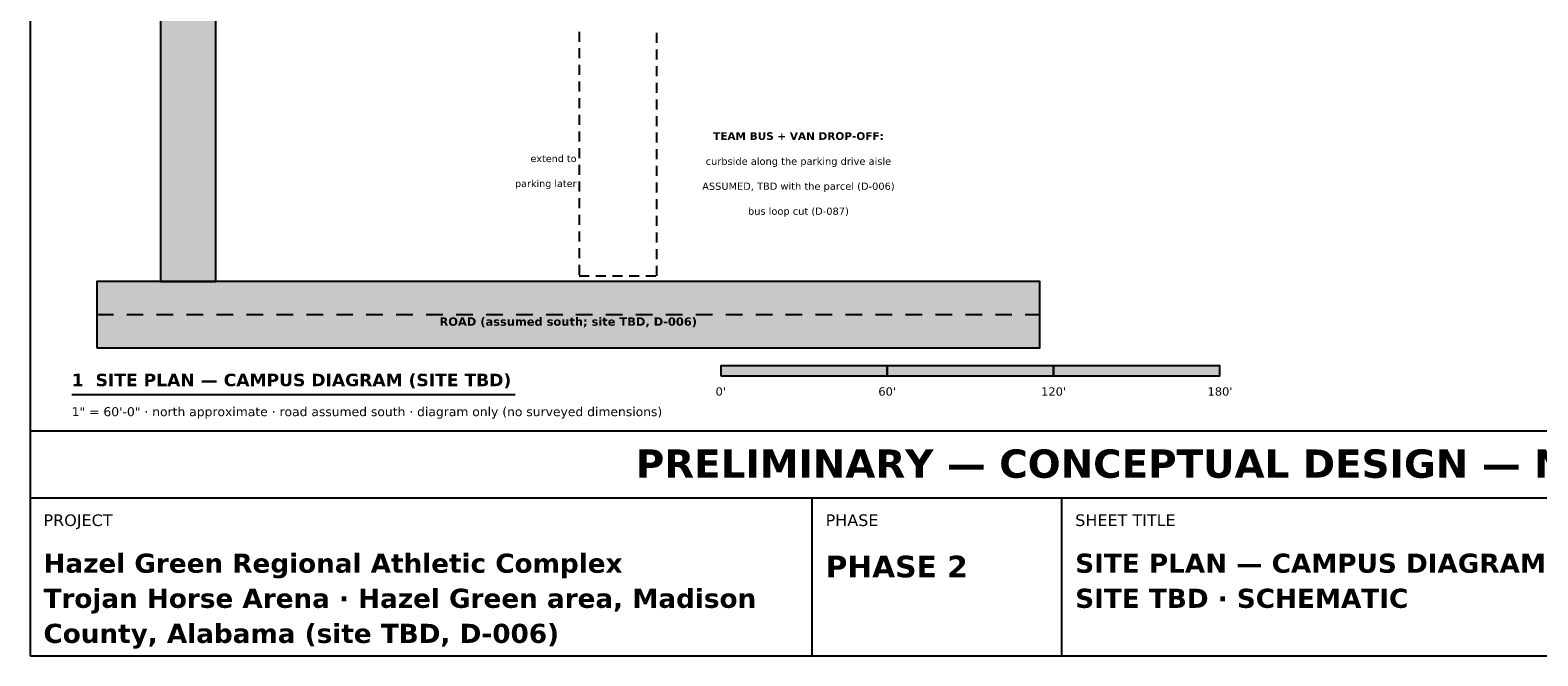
# Model space of a CAD drawing. Header units: inches. Extents: x 0.5 to 16.5, y 0.5 to 10.5.
# Tile 1 of 3: x 0.5 to 9.6, y 0.5 to 4.3. Entities that reach past the tile are written whole.
import ezdxf
from ezdxf.enums import TextEntityAlignment as Align

# ---------------------------------------------------------------- set-up
doc = ezdxf.new("R2010")
doc.units = ezdxf.units.IN
doc.header["$MEASUREMENT"] = 0
for name, color, linetype in [('A-ANNO-DIMS', 7, 'Continuous'), ('A-ANNO-TEXT', 7, 'Continuous'), ('A-AREA-OPEN', 7, 'Continuous'), ('C-SITE', 7, 'Continuous'), ('G-ANNO-TTLB', 7, 'Continuous')]:
    doc.layers.add(name, color=color, linetype=linetype)
doc.styles.add('KS-BOLD', font='DejaVuSans-Bold.ttf')
doc.styles.add('KS-REG', font='DejaVuSans.ttf')

msp = doc.modelspace()

# ---------------------------------------------------------------- hatches: boundary and pattern name
at = {"layer": 'A-ANNO-DIMS', "true_color": 0x000000}
for points in [[(4.65, 2.1833), (5.65, 2.1833), (5.65, 2.2433), (4.65, 2.2433)], [(6.65, 2.1833), (7.65, 2.1833), (7.65, 2.2433), (6.65, 2.2433)]]:
    msp.add_hatch(color=7, dxfattribs=at).paths.add_polyline_path(points)
at = {"layer": 'A-ANNO-DIMS', "true_color": 0xffffff}
msp.add_hatch(color=7, dxfattribs=at).paths.add_polyline_path([(5.65, 2.1833), (6.65, 2.1833), (6.65, 2.2433), (5.65, 2.2433)])
at = {"layer": 'C-SITE', "true_color": 0xdadada}
msp.add_hatch(color=7, dxfattribs=at).paths.add_polyline_path([(1.2833, 2.75), (1.6167, 2.75), (1.6167, 9.8833), (3.0167, 9.8833), (3.0167, 10.15), (1.2833, 10.15)])
at = {"layer": 'C-SITE', "true_color": 0xc9c9c9}
msp.add_hatch(color=7, dxfattribs=at).paths.add_polyline_path([(0.9, 2.35), (6.5667, 2.35), (6.5667, 2.75), (0.9, 2.75)])

# ---------------------------------------------------------------- linework, layer by layer
at = {"layer": 'A-ANNO-DIMS'}
for points in [[(4.65, 2.1833), (5.65, 2.1833), (5.65, 2.2433), (4.65, 2.2433)], [(5.65, 2.1833), (6.65, 2.1833), (6.65, 2.2433), (5.65, 2.2433)], [(6.65, 2.1833), (7.65, 2.1833), (7.65, 2.2433), (6.65, 2.2433)]]:
    msp.add_lwpolyline(points, close=True, dxfattribs=at)
at = {"layer": 'A-ANNO-TEXT'}
msp.add_line((0.75, 2.07), (3.4149, 2.07), dxfattribs=at)
at = {"layer": 'A-AREA-OPEN'}
for p, q in [((3.8, 4.25), (3.8, 4.19)), ((4.2667, 4.1833), (4.2667, 4.2433)), ((3.8, 4.15), (3.8, 4.09)), ((4.2667, 4.0833), (4.2667, 4.1433)), ((3.8, 4.05), (3.8, 3.99)), ((4.2667, 3.9833), (4.2667, 4.0433)), ((3.8, 3.95), (3.8, 3.89)), ((4.2667, 3.8833), (4.2667, 3.9433)), ((3.8, 3.85), (3.8, 3.79)), ((4.2667, 3.7833), (4.2667, 3.8433)), ((3.8, 3.75), (3.8, 3.69)), ((4.2667, 3.6833), (4.2667, 3.7433)), ((3.8, 3.65), (3.8, 3.59)), ((4.2667, 3.5833), (4.2667, 3.6433)), ((3.8, 3.55), (3.8, 3.49)), ((4.2667, 3.4833), (4.2667, 3.5433)), ((3.8, 3.45), (3.8, 3.39)), ((4.2667, 3.3833), (4.2667, 3.4433)), ((3.8, 3.35), (3.8, 3.29)), ((4.2667, 3.2833), (4.2667, 3.3433)), ((3.8, 3.25), (3.8, 3.19)), ((4.2667, 3.1833), (4.2667, 3.2433)), ((3.8, 3.15), (3.8, 3.09)), ((4.2667, 3.0833), (4.2667, 3.1433)), ((3.8, 3.05), (3.8, 2.99)), ((4.2667, 2.9833), (4.2667, 3.0433)), ((3.8, 2.95), (3.8, 2.89)), ((4.2667, 2.8833), (4.2667, 2.9433)), ((3.8, 2.85), (3.8, 2.79)), ((4.2667, 2.7833), (4.2667, 2.8433)), ((3.8, 2.7833), (3.86, 2.7833)), ((3.9, 2.7833), (3.96, 2.7833)), ((4, 2.7833), (4.06, 2.7833)), ((4.1, 2.7833), (4.16, 2.7833)), ((4.2, 2.7833), (4.26, 2.7833))]:
    msp.add_line(p, q, dxfattribs=at)
at = {"layer": 'C-SITE'}
for p, q in [((0.9, 2.55), (1, 2.55)), ((1.08, 2.55), (1.18, 2.55)), ((1.26, 2.55), (1.36, 2.55)), ((1.44, 2.55), (1.54, 2.55)), ((1.62, 2.55), (1.72, 2.55)), ((1.8, 2.55), (1.9, 2.55)), ((1.98, 2.55), (2.08, 2.55)), ((2.16, 2.55), (2.26, 2.55)), ((2.34, 2.55), (2.44, 2.55)), ((2.52, 2.55), (2.62, 2.55)), ((2.7, 2.55), (2.8, 2.55)), ((2.88, 2.55), (2.98, 2.55)), ((3.06, 2.55), (3.16, 2.55)), ((3.24, 2.55), (3.34, 2.55)), ((3.42, 2.55), (3.52, 2.55)), ((3.6, 2.55), (3.7, 2.55)), ((3.78, 2.55), (3.88, 2.55)), ((3.96, 2.55), (4.06, 2.55)), ((4.14, 2.55), (4.24, 2.55)), ((4.32, 2.55), (4.42, 2.55)), ((4.5, 2.55), (4.6, 2.55)), ((4.68, 2.55), (4.78, 2.55)), ((4.86, 2.55), (4.96, 2.55)), ((5.04, 2.55), (5.14, 2.55)), ((5.22, 2.55), (5.32, 2.55)), ((5.4, 2.55), (5.5, 2.55)), ((5.58, 2.55), (5.68, 2.55)), ((5.76, 2.55), (5.86, 2.55)), ((5.94, 2.55), (6.04, 2.55)), ((6.12, 2.55), (6.22, 2.55)), ((6.3, 2.55), (6.4, 2.55)), ((6.48, 2.55), (6.5667, 2.55))]:
    msp.add_line(p, q, dxfattribs=at)
for points in [[(1.2833, 2.75), (1.6167, 2.75), (1.6167, 9.8833), (3.0167, 9.8833), (3.0167, 10.15), (1.2833, 10.15)], [(0.9, 2.35), (6.5667, 2.35), (6.5667, 2.75), (0.9, 2.75)]]:
    msp.add_lwpolyline(points, close=True, dxfattribs=at)
at = {"layer": 'G-ANNO-TTLB'}
for p, q in [((0.5, 1.45), (16.5, 1.45)), ((5.2, 0.5), (5.2, 1.45)), ((6.7, 0.5), (6.7, 1.45))]:
    msp.add_line(p, q, dxfattribs=at)
for points in [[(0.5, 0.5), (16.5, 0.5), (16.5, 10.5), (0.5, 10.5)], [(0.5, 1.45), (16.5, 1.45), (16.5, 1.85), (0.5, 1.85)]]:
    msp.add_lwpolyline(points, close=True, dxfattribs=at)

# ---------------------------------------------------------------- texts
at = {"layer": 'A-ANNO-DIMS', "style": 'KS-REG'}
for s, p in [("0'", (4.65, 2.0633)), ("60'", (5.65, 2.0633)), ("120'", (6.65, 2.0633)), ("180'", (7.65, 2.0633))]:
    msp.add_text(s, height=0.05, dxfattribs=at).set_placement(p, align=Align.CENTER)
at = {"layer": 'A-ANNO-TEXT'}
for s, height, style, p in [('TEAM BUS + VAN DROP-OFF:', 0.046, 'KS-BOLD', (5.1167, 3.6)), ('curbside along the parking drive aisle', 0.043, 'KS-REG', (5.1167, 3.45)), ('ASSUMED, TBD with the parcel (D-006)', 0.043, 'KS-REG', (5.1167, 3.3)), ('bus loop cut (D-087)', 0.043, 'KS-REG', (5.1167, 3.15)), ('ROAD (assumed south; site TBD, D-006)', 0.05, 'KS-BOLD', (3.7333, 2.4833))]:
    msp.add_text(s, height=height, dxfattribs=dict(at, style=style)).set_placement(p, align=Align.CENTER)
at = {"layer": 'A-ANNO-TEXT', "style": 'KS-REG'}
for s, p in [('extend to', (3.7833, 3.4667)), ('parking later', (3.7833, 3.3167))]:
    msp.add_text(s, height=0.042, dxfattribs=at).set_placement(p, align=Align.RIGHT)
at = {"layer": 'A-ANNO-TEXT'}
for s, height, style, p in [('1  SITE PLAN — CAMPUS DIAGRAM (SITE TBD)', 0.075, 'KS-BOLD', (0.75, 2.12)), ('1" = 60\'-0" · north approximate · road assumed south · diagram only (no surveyed dimensions)', 0.054, 'KS-REG', (0.75, 1.94))]:
    msp.add_text(s, height=height, dxfattribs=dict(at, style=style)).set_placement(p)
at = {"layer": 'G-ANNO-TTLB', "style": 'KS-BOLD'}
msp.add_text('PRELIMINARY — CONCEPTUAL DESIGN — NOT FOR CONSTRUCTION', height=0.17, dxfattribs=at).set_placement((8.5, 1.57), align=Align.CENTER)
at = {"layer": 'G-ANNO-TTLB'}
for s, height, style, p in [('PROJECT', 0.07, 'KS-REG', (0.58, 1.28)), ('PHASE', 0.07, 'KS-REG', (5.28, 1.28)), ('SHEET TITLE', 0.07, 'KS-REG', (6.78, 1.28)), ('Hazel Green Regional Athletic Complex', 0.115, 'KS-BOLD', (0.58, 0.9992)), ('PHASE 2', 0.13, 'KS-BOLD', (5.28, 0.9717)), ('SITE PLAN — CAMPUS DIAGRAM', 0.115, 'KS-BOLD', (6.78, 0.9992)), ('Trojan Horse Arena · Hazel Green area, Madison', 0.115, 'KS-BOLD', (0.58, 0.7883)), ('SITE TBD · SCHEMATIC', 0.115, 'KS-BOLD', (6.78, 0.7883)), ('County, Alabama (site TBD, D-006)', 0.115, 'KS-BOLD', (0.58, 0.5775))]:
    msp.add_text(s, height=height, dxfattribs=dict(at, style=style)).set_placement(p)

doc.saveas('drawing.dxf')
